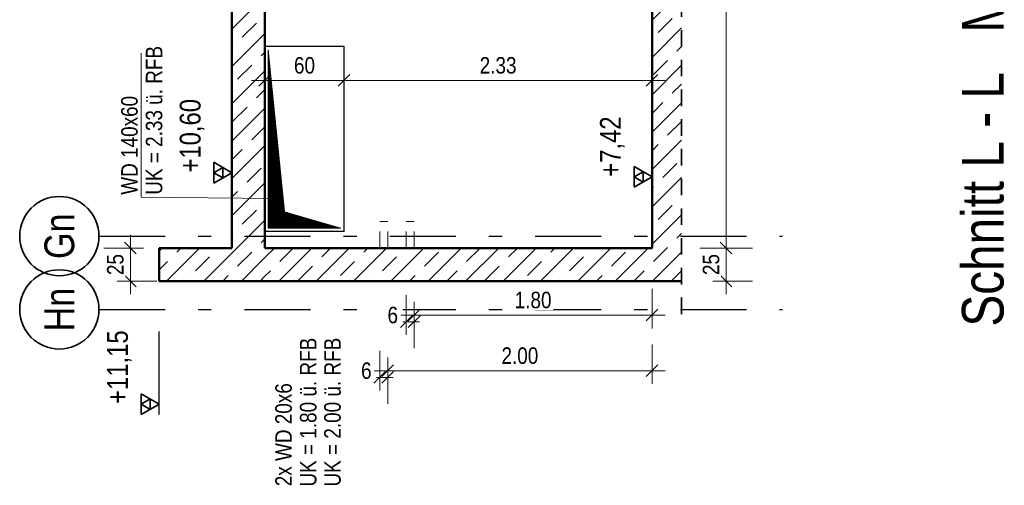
# Model space of a CAD drawing. Header units: millimetres. Extents: x -13 to 146, y -13 to 60.
# Tile 153 of 170: x 62.66 to 70.11, y 24.19 to 27.71. Entities that reach past the tile are written whole.
import ezdxf
from ezdxf.enums import TextEntityAlignment as Align

# ---------------------------------------------------------------- set-up
doc = ezdxf.new("R2010")
doc.units = ezdxf.units.MM
doc.linetypes.add('DASHDOTX2', pattern=[2, 1, -0.5, 0, -0.5])
doc.linetypes.add('HIDDEN', pattern=[0.375, 0.25, -0.125])
for name, color, linetype, lineweight in [('Achsen', 7, 'Continuous', 20), ('Schraffuren', 7, 'Continuous', 20), ('Texte', 7, 'Continuous', 20), ('WPG_DD Elt', 7, 'Continuous', 20), ('WPG_Lüftung Durchbrüche', 7, 'Continuous', 20)]:
    doc.layers.add(name, color=color, linetype=linetype, lineweight=lineweight)
doc.styles.add('Arial Narrow', font='ARIALN.TTF')
doc.dimstyles.new('Arch_Strakon_dimstyle', dxfattribs={"dimtxt": 11.25, "dimasz": 1, "dimexe": 1.25, "dimexo": 0.0625, "dimgap": 1, "dimtad": 0, "dimdec": 5, "dimzin": 12, "dimdsep": 46, "dimtxsty": 'Arial Narrow', "dimblk": 'Arrowhead_Tick', "dimsah": 1, "dimcen": 0, "dimse1": 1, "dimse2": 1, "dimclrd": 6, "dimclrt": 3, "dimazin": 0, "dimtfac": 1, "dimtdec": 4, "dimtmove": 0, "dimatfit": 3, "dimldrblk": 'NONE', "dimfxl": 1, "dimtvp": 1, "dimtolj": 1, "dimtzin": 0, "dimlwd": 13, "dimarcsym": 2})
pattern_1 = [(45, (0, 0), (-0.14142136, 0.14142136), [0.15, -0.1]), (45, (-0.07071, 0.07071), (-0.14142136, 0.14142136), [])]

# ---------------------------------------------------------------- blocks, each defined once
blk = doc.blocks.new('Arrowhead_Tick')
at = {"color": 0, "linetype": 'Continuous', "lineweight": -2}
for p, q in [((0, 20), (0, -10)), ((-1, 0), (0, 0)), ((10, 0), (0, 0))]:
    blk.add_line(p, q, dxfattribs=at)
at = {"color": 2, "linetype": 'Continuous', "lineweight": 35}
blk.add_line((4.42, 4.42), (-4.42, -4.42), dxfattribs=at)
blk = doc.blocks.new('*D646')
at = {"color": 6, "linetype": 'Continuous', "lineweight": 13}
blk.add_line((64.5271, 27.25), (65.1071, 27.25), dxfattribs=at)
at = {"layer": 'Defpoints', "color": 0}
for p in [(64.5171, 27.5061), (65.1171, 27.5061), (65.1171, 27.25)]:
    blk.add_point(p, dxfattribs=at)
at = {"color": 6, "lineweight": 13, "xscale": 0.01, "yscale": 0.01, "zscale": 0.01}
blk.add_blockref('Arrowhead_Tick', (65.1171, 27.25), dxfattribs=at)
at = {"color": 6, "lineweight": 13, "xscale": 0.01, "yscale": 0.01, "zscale": 0.01, "rotation": 180}
blk.add_blockref('Arrowhead_Tick', (64.5171, 27.25), dxfattribs=at)
at = {"color": 3, "lineweight": 35, "insert": (64.8171, 27.3638), "char_height": 0.125, "attachment_point": 5, "style": 'Arial Narrow', "bg_fill": 3, "box_fill_scale": 1.1, "bg_fill_color": 256, "bg_fill_true_color": 13158600, "bg_fill_transparency": 0}
blk.add_mtext('\\A1;60', dxfattribs=at)
blk = doc.blocks.new('_None')
blk = doc.blocks.new('*D647')
at = {"color": 6, "linetype": 'Continuous', "lineweight": 13}
blk.add_line((65.1271, 27.25), (67.4371, 27.25), dxfattribs=at)
at = {"layer": 'Defpoints', "color": 0}
for p in [(65.1171, 27.5061), (67.4471, 27.25), (67.4471, 25.9816)]:
    blk.add_point(p, dxfattribs=at)
at = {"color": 6, "lineweight": 13, "xscale": 0.01, "yscale": 0.01, "zscale": 0.01}
blk.add_blockref('Arrowhead_Tick', (67.4471, 27.25), dxfattribs=at)
at = {"color": 6, "lineweight": 13, "xscale": 0.01, "yscale": 0.01, "zscale": 0.01, "rotation": 180}
blk.add_blockref('Arrowhead_Tick', (65.1171, 27.25), dxfattribs=at)
at = {"color": 3, "lineweight": 35, "insert": (66.2821, 27.3638), "char_height": 0.125, "attachment_point": 5, "style": 'Arial Narrow', "bg_fill": 3, "box_fill_scale": 1.1, "bg_fill_color": 256, "bg_fill_true_color": 13158600, "bg_fill_transparency": 0}
blk.add_mtext('\\A1;2.33', dxfattribs=at)
blk = doc.blocks.new('*D648')
at = {"color": 6, "linetype": 'Continuous', "lineweight": 13}
for p, q in [((65.5771, 25.4237), (65.5671, 25.4237)), ((65.5871, 25.4237), (65.6471, 25.4237)), ((65.6571, 25.4237), (65.6671, 25.4237))]:
    blk.add_line(p, q, dxfattribs=at)
at = {"layer": 'Defpoints', "color": 0}
for p in [(65.5871, 25.9816), (65.6471, 25.9816), (65.6471, 25.4237)]:
    blk.add_point(p, dxfattribs=at)
at = {"color": 6, "lineweight": 13, "xscale": 0.01, "yscale": 0.01, "zscale": 0.01}
blk.add_blockref('Arrowhead_Tick', (65.5871, 25.4237), dxfattribs=at)
at = {"color": 6, "lineweight": 13, "xscale": 0.01, "yscale": 0.01, "zscale": 0.01, "rotation": 180}
blk.add_blockref('Arrowhead_Tick', (65.6471, 25.4237), dxfattribs=at)
at = {"color": 3, "lineweight": 35, "insert": (65.4852, 25.4737), "char_height": 0.125, "attachment_point": 5, "style": 'Arial Narrow', "bg_fill": 3, "box_fill_scale": 1.1, "bg_fill_color": 256, "bg_fill_true_color": 13158600, "bg_fill_transparency": 0}
blk.add_mtext('\\A1;6', dxfattribs=at)
blk = doc.blocks.new('*D649')
at = {"color": 6, "linetype": 'Continuous', "lineweight": 13}
blk.add_line((65.6571, 25.4737), (67.4371, 25.4737), dxfattribs=at)
at = {"layer": 'Defpoints', "color": 0}
for p in [(65.6471, 25.9816), (67.4471, 25.9816), (67.4471, 25.4737)]:
    blk.add_point(p, dxfattribs=at)
at = {"color": 6, "lineweight": 13, "xscale": 0.01, "yscale": 0.01, "zscale": 0.01}
blk.add_blockref('Arrowhead_Tick', (67.4471, 25.4737), dxfattribs=at)
at = {"color": 6, "lineweight": 13, "xscale": 0.01, "yscale": 0.01, "zscale": 0.01, "rotation": 180}
blk.add_blockref('Arrowhead_Tick', (65.6471, 25.4737), dxfattribs=at)
at = {"color": 3, "lineweight": 35, "insert": (66.5471, 25.5875), "char_height": 0.125, "attachment_point": 5, "style": 'Arial Narrow', "bg_fill": 3, "box_fill_scale": 1.1, "bg_fill_color": 256, "bg_fill_true_color": 13158600, "bg_fill_transparency": 0}
blk.add_mtext('\\A1;1.80', dxfattribs=at)
blk = doc.blocks.new('*D650')
at = {"color": 6, "linetype": 'Continuous', "lineweight": 13}
for p, q in [((65.3771, 25.0026), (65.3671, 25.0026)), ((65.3871, 25.0026), (65.4471, 25.0026)), ((65.4571, 25.0026), (65.4671, 25.0026))]:
    blk.add_line(p, q, dxfattribs=at)
at = {"layer": 'Defpoints', "color": 0}
for p in [(65.3871, 25.9816), (65.4471, 25.9816), (65.4471, 25.0026)]:
    blk.add_point(p, dxfattribs=at)
at = {"color": 6, "lineweight": 13, "xscale": 0.01, "yscale": 0.01, "zscale": 0.01}
blk.add_blockref('Arrowhead_Tick', (65.3871, 25.0026), dxfattribs=at)
at = {"color": 6, "lineweight": 13, "xscale": 0.01, "yscale": 0.01, "zscale": 0.01, "rotation": 180}
blk.add_blockref('Arrowhead_Tick', (65.4471, 25.0026), dxfattribs=at)
at = {"color": 3, "lineweight": 35, "insert": (65.2852, 25.0526), "char_height": 0.125, "attachment_point": 5, "style": 'Arial Narrow', "bg_fill": 3, "box_fill_scale": 1.1, "bg_fill_color": 256, "bg_fill_true_color": 13158600, "bg_fill_transparency": 0}
blk.add_mtext('\\A1;6', dxfattribs=at)
blk = doc.blocks.new('*D651')
at = {"color": 6, "linetype": 'Continuous', "lineweight": 13}
blk.add_line((65.4571, 25.0526), (67.4371, 25.0526), dxfattribs=at)
at = {"layer": 'Defpoints', "color": 0}
for p in [(65.4471, 25.9816), (67.4471, 25.9816), (67.4471, 25.0526)]:
    blk.add_point(p, dxfattribs=at)
at = {"color": 6, "lineweight": 13, "xscale": 0.01, "yscale": 0.01, "zscale": 0.01}
blk.add_blockref('Arrowhead_Tick', (67.4471, 25.0526), dxfattribs=at)
at = {"color": 6, "lineweight": 13, "xscale": 0.01, "yscale": 0.01, "zscale": 0.01, "rotation": 180}
blk.add_blockref('Arrowhead_Tick', (65.4471, 25.0526), dxfattribs=at)
at = {"color": 3, "lineweight": 35, "insert": (66.4471, 25.1664), "char_height": 0.125, "attachment_point": 5, "style": 'Arial Narrow', "bg_fill": 3, "box_fill_scale": 1.1, "bg_fill_color": 256, "bg_fill_true_color": 13158600, "bg_fill_transparency": 0}
blk.add_mtext('\\A1;2.00', dxfattribs=at)
blk = doc.blocks.new('*D656')
at = {"color": 6, "linetype": 'Continuous', "lineweight": 13}
blk.add_line((68.0078, 25.7417), (68.0078, 25.9716), dxfattribs=at)
at = {"layer": 'Defpoints', "color": 0}
for p in [(67.4471, 25.9816), (68.0078, 25.9816), (67.6698, 25.7317)]:
    blk.add_point(p, dxfattribs=at)
at = {"color": 6, "lineweight": 13, "xscale": 0.01, "yscale": 0.01, "zscale": 0.01}
for p, rotation in [((68.0078, 25.9816), 90), ((68.0078, 25.7317), 270)]:
    blk.add_blockref('Arrowhead_Tick', p, dxfattribs=dict(at, rotation=rotation))
at = {"color": 3, "lineweight": 35, "insert": (67.894, 25.8567), "char_height": 0.125, "attachment_point": 5, "rotation": 90, "style": 'Arial Narrow', "bg_fill": 3, "box_fill_scale": 1.1, "bg_fill_color": 256, "bg_fill_true_color": 13158600, "bg_fill_transparency": 0}
blk.add_mtext('\\A1;25', dxfattribs=at)
blk = doc.blocks.new('*D657')
at = {"color": 6, "linetype": 'Continuous', "lineweight": 13}
blk.add_line((68.0078, 25.9916), (68.0078, 30.4093), dxfattribs=at)
at = {"layer": 'Defpoints', "color": 0}
for p in [(67.4471, 30.4193), (68.0078, 30.4193), (67.4471, 25.9816)]:
    blk.add_point(p, dxfattribs=at)
at = {"color": 6, "lineweight": 13, "xscale": 0.01, "yscale": 0.01, "zscale": 0.01}
for p, rotation in [((68.0078, 30.4193), 90), ((68.0078, 25.9816), 270)]:
    blk.add_blockref('Arrowhead_Tick', p, dxfattribs=dict(at, rotation=rotation))
at = {"color": 3, "lineweight": 35, "insert": (67.8953, 28.2004), "char_height": 0.125, "attachment_point": 5, "rotation": 90, "style": 'Arial Narrow', "bg_fill": 3, "box_fill_scale": 1.1, "bg_fill_color": 256, "bg_fill_true_color": 13158600, "bg_fill_transparency": 0}
blk.add_mtext('\\A1;4.44', dxfattribs=at)
blk = doc.blocks.new('*D721')
at = {"color": 6, "linetype": 'Continuous', "lineweight": 13}
blk.add_line((63.5, 25.7416), (63.5, 25.9716), dxfattribs=at)
at = {"layer": 'Defpoints', "color": 0}
for p in [(63.5, 25.9816), (63.7171, 25.9816), (63.7171, 25.7316)]:
    blk.add_point(p, dxfattribs=at)
at = {"color": 6, "lineweight": 13, "xscale": 0.01, "yscale": 0.01, "zscale": 0.01}
for p, rotation in [((63.5, 25.9816), 90), ((63.5, 25.7316), 270)]:
    blk.add_blockref('Arrowhead_Tick', p, dxfattribs=dict(at, rotation=rotation))
at = {"color": 3, "lineweight": 35, "insert": (63.3862, 25.8566), "char_height": 0.125, "attachment_point": 5, "rotation": 90, "style": 'Arial Narrow', "bg_fill": 3, "box_fill_scale": 1.1, "bg_fill_color": 256, "bg_fill_true_color": 13158600, "bg_fill_transparency": 0}
blk.add_mtext('\\A1;25', dxfattribs=at)

msp = doc.modelspace()

# ---------------------------------------------------------------- hatches: boundary and pattern name
at = {"layer": 'Schraffuren', "lineweight": 13}
h = msp.add_hatch(dxfattribs=at)
h.set_pattern_fill('bB', color=6, scale=0.01, angle=45, style=0, pattern_type=2)
h.set_pattern_definition(pattern_1)
h.paths.add_polyline_path([(64.267106, 25.731618), (64.517106, 25.731618), (64.517106, 35.008859), (64.447106, 35.008859), (64.447106, 36.230801), (64.267106, 36.230801)])
h = msp.add_hatch(dxfattribs=at)
h.set_pattern_fill('bB', color=6, scale=0.01, angle=45, style=0, pattern_type=2)
h.set_pattern_definition(pattern_1)
h.paths.add_polyline_path([(67.4471, 25.73172), (67.669775, 25.73172), (67.669775, 35.258959), (67.4471, 35.258959)])
h = msp.add_hatch(dxfattribs=at)
h.set_pattern_fill('bB', color=6, scale=0.01, angle=45, style=0, pattern_type=2)
h.set_pattern_definition(pattern_1)
h.paths.add_polyline_path([(64.267106, 25.731618), (64.267106, 25.981619), (63.717106, 25.981619), (63.717106, 25.731619)])
h = msp.add_hatch(dxfattribs=at)
h.set_pattern_fill('bB', color=6, scale=0.01, angle=45, style=0, pattern_type=2)
h.set_pattern_definition(pattern_1)
h.paths.add_polyline_path([(67.447106, 25.731618), (67.447106, 25.981618), (64.517106, 25.981618), (64.517106, 25.731618)])
at = {"layer": 'Texte', "lineweight": 13}
h = msp.add_hatch(dxfattribs=at)
h.set_pattern_fill('Mau', color=6, scale=0.01, angle=45, style=0, pattern_type=2)
h.set_pattern_definition([(45, (0, 0), (-0.00367695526, 0.00367695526), [])])
h.paths.add_polyline_path([(65.0921, 26.131069), (64.667105, 26.25607), (64.5421, 27.48107), (64.542106, 26.13107)])

# ---------------------------------------------------------------- linework, layer by layer
at = {"color": 4, "linetype": 'Continuous', "lineweight": 50}
for p, q in [((64.267106, 25.981619), (64.267106, 36.230801)), ((64.517106, 25.731618), (64.267106, 25.731618))]:
    msp.add_line(p, q, dxfattribs=at)
at = {"color": 5, "linetype": 'Continuous', "lineweight": 18}
for p, q in [((63.581069, 27.456673), (63.581069, 26.366535)), ((63.581069, 26.366535), (64.591562, 26.356337))]:
    msp.add_line(p, q, dxfattribs=at)
at = {"color": 3, "linetype": 'Continuous', "lineweight": 25}
for p, q in [((64.267106, 26.473378), (64.267106, 27.101803)), ((67.447106, 26.441592), (67.447106, 26.970792)), ((63.717106, 24.72125), (63.717106, 25.349675))]:
    msp.add_line(p, q, dxfattribs=at)
at = {"color": 2, "linetype": 'Continuous', "lineweight": 35}
for p, q in [((64.267106, 26.552128), (64.130711, 26.630878)), ((64.130711, 26.630878), (64.130711, 26.473378)), ((67.447106, 26.520342), (67.310711, 26.599092)), ((67.310711, 26.599092), (67.310711, 26.441592)), ((64.198908, 26.591503), (64.130711, 26.552128)), ((64.130711, 26.473378), (64.267106, 26.552128)), ((64.130711, 26.552128), (64.198908, 26.512753)), ((64.198908, 26.512753), (64.198908, 26.591503)), ((67.378908, 26.559717), (67.310711, 26.520342)), ((67.378908, 26.480967), (67.378908, 26.559717)), ((67.310711, 26.441592), (67.447106, 26.520342)), ((67.310711, 26.520342), (67.378908, 26.480967)), ((63.717106, 24.8), (63.580711, 24.87875)), ((63.580711, 24.87875), (63.580711, 24.72125)), ((63.648908, 24.839375), (63.580711, 24.8)), ((63.648908, 24.760625), (63.648908, 24.839375)), ((63.580711, 24.72125), (63.717106, 24.8)), ((63.580711, 24.8), (63.648908, 24.760625))]:
    msp.add_line(p, q, dxfattribs=at)
at = {"layer": 'Achsen', "color": 3, "linetype": 'DASHDOTX2', "lineweight": 25, "ltscale": 0.5}
for p, q in [((63.262202, 26.071619), (68.433344, 26.071619)), ((63.262202, 25.516619), (68.433344, 25.516619))]:
    msp.add_line(p, q, dxfattribs=at)
at = {"layer": 'Achsen', "color": 2, "linetype": 'Continuous', "lineweight": 35}
for centre in [(62.962202, 26.071619), (62.962202, 25.516619)]:
    msp.add_circle(centre, 0.3, dxfattribs=at)
at = {"layer": 'Texte', "color": 6, "linetype": 'Continuous', "lineweight": 13}
for p, q in [((64.542106, 26.13107), (64.5421, 27.48107)), ((64.667105, 26.25607), (64.5421, 27.48107)), ((65.0921, 26.131069), (64.667105, 26.25607)), ((65.0921, 26.131069), (64.542106, 26.13107))]:
    msp.add_line(p, q, dxfattribs=at)

# ---------------------------------------------------------------- texts
at = {"color": 2, "lineweight": 35, "char_height": 0.1575, "attachment_point": 1, "rotation": 90, "line_spacing_factor": 0.9, "style": 'Arial Narrow'}
for s, insert in [(' +10,60', (63.873356, 26.50286)), (' +7,42', (67.053356, 26.471074)), (' +11,15', (63.323356, 24.751175))]:
    msp.add_mtext(s, dxfattribs=dict(at, insert=insert))
at = {"layer": 'Achsen', "color": 1, "lineweight": 70, "style": 'Arial Narrow'}
msp.add_text('Schnitt L - L   M. 1:50', height=0.315, rotation=90, dxfattribs=at).set_placement((70.106948, 25.387046))
at = {"layer": 'Achsen', "color": 4, "lineweight": 50, "style": 'Arial Narrow'}
for s, p in [('Gn', (62.962202, 26.070791)), ('Hn', (62.962202, 25.515791))]:
    msp.add_text(s, height=0.225, rotation=90, dxfattribs=at).set_placement(p, align=Align.MIDDLE_CENTER)
at = {"layer": 'Texte', "color": 3, "lineweight": 25, "style": 'Arial Narrow'}
for s, p in [('UK = 2.33 ü. RFB', (63.741286, 26.38523)), ('WD 140x60', (63.554798, 26.38523))]:
    msp.add_text(s, height=0.125, rotation=90, dxfattribs=at).set_placement(p)
at = {"layer": 'WPG_DD Elt', "color": 3, "lineweight": 25, "style": 'Arial Narrow'}
for s, p in [('UK = 1.80 ü. RFB', (64.907553, 24.176423)), ('2x WD 20x6', (64.720994, 24.178704))]:
    msp.add_text(s, height=0.125, rotation=90, dxfattribs=at).set_placement(p)
at = {"layer": 'WPG_Lüftung Durchbrüche', "color": 3, "lineweight": 25, "style": 'Arial Narrow'}
msp.add_text('UK = 2.00 ü. RFB', height=0.125, rotation=90, dxfattribs=at).set_placement((65.091157, 24.176423))

# ---------------------------------------------------------------- next in the draw order: dimensions: what is measured, and where the dimension line sits
at = {"lineweight": 35}
dim = msp.add_linear_dim(base=(65.1171, 27.25), p1=(64.517106, 27.50607), p2=(65.1171, 27.50607), text='60', dimstyle='Arch_Strakon_dimstyle', override={"dimscale": 0.01, "dimtxt": 12.5, "dimasz": 1, "dimgap": 5, "dimtad": 1, "dimjust": 0, "dimtih": 0, "dimtoh": 0, "dimdec": 5, "dimdsep": 46, "dimtxsty": 'Arial Narrow', "dimclrd": 6, "dimclrt": 3, "dimtix": 1, "dimtofl": 255, "dimtmove": 0, "dimatfit": 2, "dimfxl": 0, "dimfxlon": 0, "dimtvp": 40, "dimtfill": 1, "dimtfillclr": 7, "dimlwd": 13}, dxfattribs=at)
dim.commit()
dim.dimension.update_dxf_attribs({"geometry": '*D646', "text_midpoint": (64.817103, 27.25), "dimtype": 160})
dim = msp.add_linear_dim(base=(63.5, 25.981619), p1=(63.717106, 25.731619), p2=(63.717106, 25.981619), angle=90, text='25', dimstyle='Arch_Strakon_dimstyle', override={"dimscale": 0.01, "dimtxt": 12.5, "dimasz": 1, "dimgap": 5, "dimtad": 1, "dimjust": 0, "dimtih": 0, "dimtoh": 0, "dimdec": 5, "dimdsep": 46, "dimtxsty": 'Arial Narrow', "dimclrd": 6, "dimclrt": 3, "dimtix": 1, "dimtofl": 255, "dimtmove": 0, "dimatfit": 2, "dimfxl": 0, "dimfxlon": 0, "dimtvp": 40, "dimtfill": 1, "dimtfillclr": 7, "dimlwd": 13}, dxfattribs=at)
dim.commit()
dim.dimension.update_dxf_attribs({"geometry": '*D721', "text_midpoint": (63.5, 25.856619), "dimtype": 160})

# ---------------------------------------------------------------- next in the draw order: linework, layer by layer
at = {"color": 4, "linetype": 'Continuous', "lineweight": 50}
for p, q in [((64.517106, 25.981618), (64.517106, 29.969271)), ((63.717106, 25.731619), (63.717106, 25.981619)), ((64.267106, 25.981619), (63.717106, 25.981619)), ((64.267106, 25.731618), (63.717106, 25.731619))]:
    msp.add_line(p, q, dxfattribs=at)

# ---------------------------------------------------------------- next in the draw order: dimensions: what is measured, and where the dimension line sits
at = {"lineweight": 35}
dim = msp.add_linear_dim(base=(67.447106, 27.25), p1=(65.1171, 27.50607), p2=(67.447106, 25.981618), text='2.33', dimstyle='Arch_Strakon_dimstyle', override={"dimscale": 0.01, "dimtxt": 12.5, "dimasz": 1, "dimgap": 5, "dimtad": 1, "dimjust": 0, "dimtih": 0, "dimtoh": 0, "dimdec": 5, "dimdsep": 46, "dimtxsty": 'Arial Narrow', "dimclrd": 6, "dimclrt": 3, "dimtix": 1, "dimtofl": 255, "dimtmove": 0, "dimatfit": 2, "dimfxl": 0, "dimfxlon": 0, "dimtvp": 40, "dimtfill": 1, "dimtfillclr": 7, "dimlwd": 13}, dxfattribs=at)
dim.commit()
dim.dimension.update_dxf_attribs({"geometry": '*D647', "text_midpoint": (66.282103, 27.25), "dimtype": 160})

# ---------------------------------------------------------------- next in the draw order: linework, layer by layer
at = {"color": 6, "linetype": 'HIDDEN', "lineweight": 13, "ltscale": 0.5}
for p, q in [((65.447106, 26.181618), (65.387106, 26.181618)), ((65.647106, 26.181618), (65.587106, 26.181618))]:
    msp.add_line(p, q, dxfattribs=at)
at = {"layer": 'Achsen', "color": 3, "linetype": 'Continuous', "lineweight": 25}
for p, q in [((65.1171, 27.50607), (64.517106, 27.50607)), ((65.1171, 26.10607), (65.1171, 27.50607)), ((65.1171, 26.10607), (64.517106, 26.10607))]:
    msp.add_line(p, q, dxfattribs=at)

# ---------------------------------------------------------------- next in the draw order: dimensions: what is measured, and where the dimension line sits
at = {"lineweight": 35}
dim = msp.add_linear_dim(base=(65.647106, 25.423725), p1=(65.587106, 25.981618), p2=(65.647106, 25.981618), text='6', dimstyle='Arch_Strakon_dimstyle', override={"dimscale": 0.01, "dimtxt": 12.5, "dimasz": 1, "dimgap": 5, "dimtad": 1, "dimjust": 0, "dimtih": 0, "dimtoh": 0, "dimdec": 5, "dimdsep": 46, "dimtxsty": 'Arial Narrow', "dimclrd": 6, "dimclrt": 3, "dimtix": 0, "dimtofl": 255, "dimtmove": 2, "dimatfit": 2, "dimfxl": 0, "dimfxlon": 0, "dimtvp": 40, "dimtfill": 1, "dimtfillclr": 7, "dimlwd": 13}, dxfattribs=at)
dim.commit()
dim.dimension.update_dxf_attribs({"geometry": '*D648', "text_midpoint": (65.485231, 25.473725), "dimtype": 160})

# ---------------------------------------------------------------- next in the draw order: dimensions: what is measured, and where the dimension line sits
for base, p1, p2, text, override, picture, middle in [((65.447106, 25.002561), (65.387106, 25.981618), (65.447106, 25.981618), '6', {"dimscale": 0.01, "dimtxt": 12.5, "dimasz": 1, "dimgap": 5, "dimtad": 1, "dimjust": 0, "dimtih": 0, "dimtoh": 0, "dimdec": 5, "dimdsep": 46, "dimtxsty": 'Arial Narrow', "dimclrd": 6, "dimclrt": 3, "dimtix": 0, "dimtofl": 255, "dimtmove": 2, "dimatfit": 2, "dimfxl": 0, "dimfxlon": 0, "dimtvp": 40, "dimtfill": 1, "dimtfillclr": 7, "dimlwd": 13}, '*D650', (65.285231, 25.052561)), ((67.447106, 25.473725), (65.647106, 25.981618), (67.447106, 25.981618), '1.80', {"dimscale": 0.01, "dimtxt": 12.5, "dimasz": 1, "dimgap": 5, "dimtad": 1, "dimjust": 0, "dimtih": 0, "dimtoh": 0, "dimdec": 5, "dimdsep": 46, "dimtxsty": 'Arial Narrow', "dimclrd": 6, "dimclrt": 3, "dimtix": 1, "dimtofl": 255, "dimtmove": 0, "dimatfit": 2, "dimfxl": 0, "dimfxlon": 0, "dimtvp": 40, "dimtfill": 1, "dimtfillclr": 7, "dimlwd": 13}, '*D649', (66.547106, 25.473725))]:
    dim = msp.add_linear_dim(base=base, p1=p1, p2=p2, text=text, dimstyle='Arch_Strakon_dimstyle', override=override, dxfattribs=at)
    dim.commit()
    dim.dimension.update_dxf_attribs({"geometry": picture, "text_midpoint": middle, "dimtype": 160})

# ---------------------------------------------------------------- next in the draw order: dimensions: what is measured, and where the dimension line sits
dim = msp.add_linear_dim(base=(67.447106, 25.052561), p1=(65.447106, 25.981618), p2=(67.447106, 25.981618), text='2.00', dimstyle='Arch_Strakon_dimstyle', override={"dimscale": 0.01, "dimtxt": 12.5, "dimasz": 1, "dimgap": 5, "dimtad": 1, "dimjust": 0, "dimtih": 0, "dimtoh": 0, "dimdec": 5, "dimdsep": 46, "dimtxsty": 'Arial Narrow', "dimclrd": 6, "dimclrt": 3, "dimtix": 1, "dimtofl": 255, "dimtmove": 0, "dimatfit": 2, "dimfxl": 0, "dimfxlon": 0, "dimtvp": 40, "dimtfill": 1, "dimtfillclr": 7, "dimlwd": 13}, dxfattribs=at)
dim.commit()
dim.dimension.update_dxf_attribs({"geometry": '*D651', "text_midpoint": (66.447106, 25.052561), "dimtype": 160})

# ---------------------------------------------------------------- next in the draw order: linework, layer by layer
at = {"color": 6, "linetype": 'HIDDEN', "lineweight": 13, "ltscale": 0.5}
for p, q in [((65.387106, 25.981618), (65.387106, 26.181618)), ((65.447106, 25.981618), (65.447106, 26.181618)), ((65.587106, 25.981618), (65.587106, 26.181618)), ((65.647106, 25.981618), (65.647106, 26.181618))]:
    msp.add_line(p, q, dxfattribs=at)

# ---------------------------------------------------------------- next in the draw order: dimensions: what is measured, and where the dimension line sits
at = {"lineweight": 35}
dim = msp.add_linear_dim(base=(68.007791, 25.981618), p1=(67.669775, 25.73172), p2=(67.447106, 25.981618), angle=90, text='25', dimstyle='Arch_Strakon_dimstyle', override={"dimscale": 0.01, "dimtxt": 12.5, "dimasz": 1, "dimgap": 5, "dimtad": 1, "dimjust": 0, "dimtih": 0, "dimtoh": 0, "dimdec": 5, "dimdsep": 46, "dimtxsty": 'Arial Narrow', "dimclrd": 6, "dimclrt": 3, "dimtix": 1, "dimtofl": 255, "dimtmove": 0, "dimatfit": 2, "dimfxl": 0, "dimfxlon": 0, "dimtvp": 40, "dimtfill": 1, "dimtfillclr": 7, "dimlwd": 13}, dxfattribs=at)
dim.commit()
dim.dimension.update_dxf_attribs({"geometry": '*D656', "text_midpoint": (68.007791, 25.856669), "dimtype": 160})

# ---------------------------------------------------------------- next in the draw order: linework, layer by layer
at = {"color": 4, "linetype": 'Continuous', "lineweight": 50}
for p, q in [((67.447106, 25.731618), (64.517106, 25.731618)), ((67.4471, 25.731618), (67.4471, 25.73172)), ((67.669775, 25.73172), (67.4471, 25.73172))]:
    msp.add_line(p, q, dxfattribs=at)

# ---------------------------------------------------------------- next in the draw order: dimensions: what is measured, and where the dimension line sits
at = {"lineweight": 35}
dim = msp.add_linear_dim(base=(68.007791, 30.419271), p1=(67.447106, 25.981618), p2=(67.447106, 30.419271), angle=90, text='4.44', dimstyle='Arch_Strakon_dimstyle', override={"dimscale": 0.01, "dimtxt": 12.5, "dimasz": 1, "dimgap": 5, "dimtad": 1, "dimjust": 0, "dimtih": 0, "dimtoh": 0, "dimdec": 5, "dimdsep": 46, "dimtxsty": 'Arial Narrow', "dimclrd": 6, "dimclrt": 3, "dimtix": 1, "dimtofl": 255, "dimtmove": 0, "dimatfit": 2, "dimfxl": 0, "dimfxlon": 0, "dimtvp": 40, "dimtfill": 1, "dimtfillclr": 7, "dimlwd": 13}, dxfattribs=at)
dim.commit()
dim.dimension.update_dxf_attribs({"geometry": '*D657', "text_midpoint": (68.007791, 28.200445), "dimtype": 160})

# ---------------------------------------------------------------- next in the draw order: linework, layer by layer
at = {"color": 2, "linetype": 'HIDDEN', "lineweight": 35, "ltscale": 0.5}
msp.add_line((67.669775, 25.48172), (67.669775, 35.508959), dxfattribs=at)
at = {"color": 4, "linetype": 'Continuous', "lineweight": 50}
for p, q in [((67.4471, 25.981618), (67.4471, 29.969271)), ((67.447106, 25.981618), (64.517106, 25.981618))]:
    msp.add_line(p, q, dxfattribs=at)

doc.saveas('drawing.dxf')
